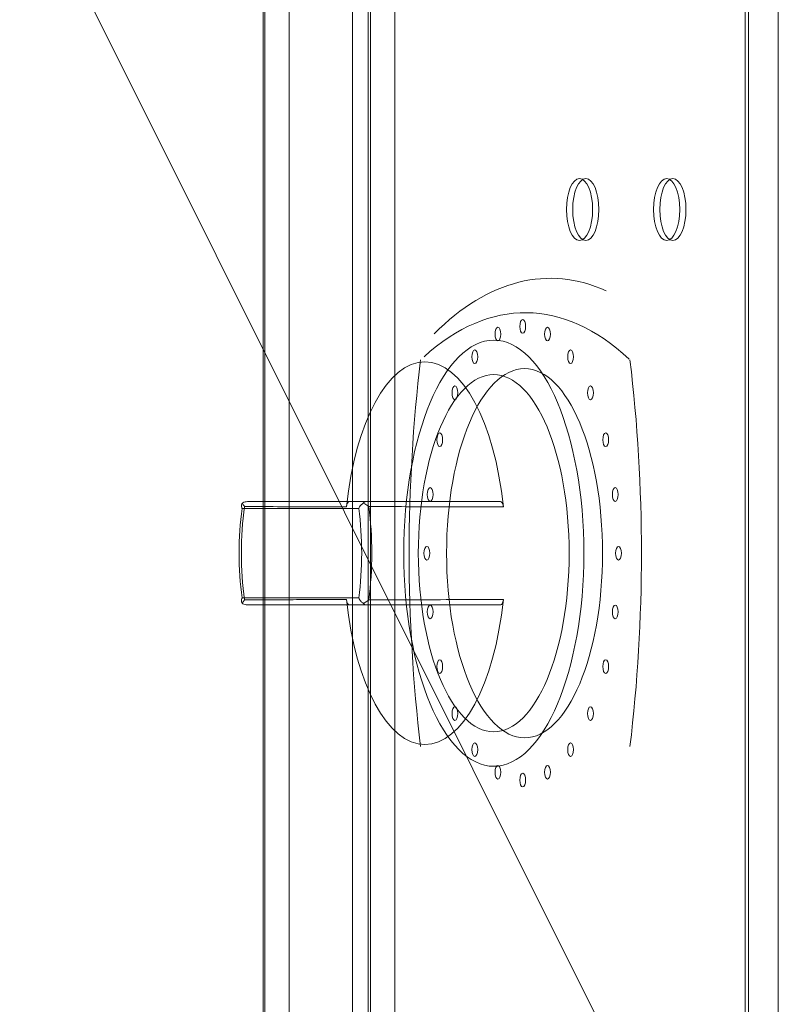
# Model space of a CAD drawing. Header units: millimetres. Extents: x -750 to 72845, y -24282 to 18874.
# Tile 132 of 154: x 70394 to 70505, y 14677 to 14820. Entities that reach past the tile are written whole.
import ezdxf

# ---------------------------------------------------------------- set-up
doc = ezdxf.new("R2010")
doc.units = ezdxf.units.MM
doc.header["$MEASUREMENT"] = 0
doc.layers.add('IRISH HOUSE_HYD AIRPORT_DRAINAGE LAYOUT 1$0$GREY SCALE', color=8, linetype='Continuous')
doc.layers.add('IRISH HOUSE_HYD AIRPORT_DRAINAGE LAYOUT 1$0$GREYSCALE', color=8, linetype='Continuous', lineweight=0)
doc.layers.add('M-MEP-ELPR-EQUIP', color=6, linetype='Continuous', lineweight=20)

# ---------------------------------------------------------------- blocks, each defined once
blk = doc.blocks.new('IRISH HOUSE_HYD AIRPORT_DRAINAGE LAYOUT 1$0$FLOOR PLAN')
at = {"layer": 'IRISH HOUSE_HYD AIRPORT_DRAINAGE LAYOUT 1$0$GREYSCALE', "color": 8, "lineweight": 0, "ltscale": 125}
blk.add_line((20176.39, 15278.36), (21172.83, 13284.48), dxfattribs=at)
at = {"layer": 'IRISH HOUSE_HYD AIRPORT_DRAINAGE LAYOUT 1$0$GREYSCALE', "color": 8, "lineweight": 0, "ltscale": 0.25}
blk.add_line((20429.32, 15018.13), (20429.32, 14216.19), dxfattribs=at)
at = {"layer": 'IRISH HOUSE_HYD AIRPORT_DRAINAGE LAYOUT 1$0$GREYSCALE', "color": 8, "lineweight": 0, "extrusion": (2.94688e-16, 1, -5.17558e-17)}
for p, q in [((20444.33, 14749.98, 784.98), (20427.04, 14749.98, 747.9)), ((20441.92, 14749.98, 734.75), (20463.97, 14749.98, 782.02))]:
    blk.add_line(p, q, dxfattribs=at)
at = {"layer": 'IRISH HOUSE_HYD AIRPORT_DRAINAGE LAYOUT 1$0$GREYSCALE', "color": 8, "lineweight": 0}
for p, q in [((20444.33, 14749.98, 784.98), (20427.04, 14749.98, 747.9)), ((20426.26, 14748.98, 748.61), (20443.29, 14748.98, 785.12)), ((20443.29, 14735.94, 785.12), (20426.26, 14735.94, 748.61)), ((20427.04, 14734.94, 747.9), (20444.33, 14734.94, 784.98))]:
    blk.add_line(p, q, dxfattribs=at)
at = {"layer": 'IRISH HOUSE_HYD AIRPORT_DRAINAGE LAYOUT 1$0$GREYSCALE', "color": 8, "lineweight": 0, "extrusion": (-0.906308, 2.88951e-16, 0.422618)}
for p, q in [((20441.92, 14749.98, 734.75), (20463.97, 14749.98, 782.02)), ((20426.26, 14748.98, 748.61), (20443.29, 14748.98, 785.12)), ((20443.29, 14735.94, 785.12), (20426.26, 14735.94, 748.61)), ((20441.92, 14734.94, 734.75), (20463.97, 14734.94, 782.02))]:
    blk.add_line(p, q, dxfattribs=at)
at = {"layer": 'IRISH HOUSE_HYD AIRPORT_DRAINAGE LAYOUT 1$0$GREYSCALE', "color": 8, "lineweight": 0, "extrusion": (-2.94688e-16, -1, 5.17558e-17)}
for p, q in [((20427.04, 14734.94, 747.9), (20444.33, 14734.94, 784.98)), ((20441.92, 14734.94, 734.75), (20463.97, 14734.94, 782.02))]:
    blk.add_line(p, q, dxfattribs=at)
at = {"layer": 'IRISH HOUSE_HYD AIRPORT_DRAINAGE LAYOUT 1$0$GREYSCALE', "color": 8, "lineweight": 0, "extrusion": (0.906308, -5.3388e-16, -0.422618)}
for centre in [(14792.58, 9343.65, 18235.2), (14792.58, 9343.65, 18236.2), (14792.58, 9373.73, 18235.2), (14792.58, 9373.73, 18236.2)]:
    blk.add_circle(centre, 4.51, dxfattribs=at)
at = {"layer": 'IRISH HOUSE_HYD AIRPORT_DRAINAGE LAYOUT 1$0$GREYSCALE', "color": 8, "lineweight": 0, "extrusion": (-0.906308, 5.3388e-16, 0.422618)}
for centre in [(-14792.58, 9343.65, -18235.2), (-14792.58, 9343.65, -18236.2), (-14792.58, 9373.73, -18235.2), (-14792.58, 9373.73, -18236.2)]:
    blk.add_circle(centre, 4.51, dxfattribs=at)
at = {"layer": 'IRISH HOUSE_HYD AIRPORT_DRAINAGE LAYOUT 1$0$GREYSCALE', "color": 8, "lineweight": 0, "extrusion": (-0.906308, 2.88951e-16, 0.422618)}
for centre, radius in [((-14774.41, 9322.56, -18231.89), 1), ((-14775.54, 9331.12, -18231.89), 1), ((-14774.41, 9339.68, -18231.89), 1), ((-14742.46, 9331.12, -18227.24), 31.08), ((-14742.46, 9331.12, -18227.24), 31.08), ((-14771.11, 9314.58, -18231.89), 1), ((-14771.11, 9347.66, -18231.89), 1), ((-14742.46, 9331.12, -18227.23), 26.04), ((-14742.46, 9331.12, -18227.23), 26.04), ((-14742.46, 9331.12, -18232.19), 26.92), ((-14765.85, 9307.73, -18231.89), 1), ((-14765.85, 9354.51, -18231.89), 1), ((-14759, 9302.48, -18231.89), 1), ((-14759, 9359.77, -18231.89), 1), ((-14751.02, 9299.17, -18231.89), 1), ((-14751.02, 9363.08, -18231.89), 1), ((-14742.46, 9298.04, -18231.89), 1), ((-14742.46, 9364.2, -18231.89), 1), ((-14733.9, 9299.17, -18231.89), 1), ((-14733.9, 9363.08, -18231.89), 1), ((-14725.92, 9302.48, -18231.89), 1), ((-14725.92, 9359.77, -18231.89), 1), ((-14719.07, 9307.73, -18231.89), 1), ((-14719.07, 9354.51, -18231.89), 1), ((-14713.81, 9314.58, -18231.89), 1), ((-14713.81, 9347.66, -18231.89), 1), ((-14710.51, 9322.56, -18231.89), 1), ((-14710.51, 9339.68, -18231.89), 1), ((-14709.38, 9331.12, -18231.89), 1)]:
    blk.add_circle(centre, radius, dxfattribs=at)
at = {"layer": 'IRISH HOUSE_HYD AIRPORT_DRAINAGE LAYOUT 1$0$GREYSCALE', "color": 8, "lineweight": 0, "extrusion": (0.906308, -2.88951e-16, -0.422618)}
blk.add_circle((14742.46, 9331.12, 18232.19), 26.92, dxfattribs=at)
for centre, radius, start, end in [((14679.23, 9331.37, 18236.2), 103.32, 337.1764, 10.7814), ((14742.46, 9393.54, 18232.19), 102.27, 253.9912, 286.0091), ((14742.46, 9269.2, 18232.19), 102.27, 73.9909, 106.0088)]:
    blk.add_arc(centre, radius, start, end, dxfattribs=at)
at = {"layer": 'IRISH HOUSE_HYD AIRPORT_DRAINAGE LAYOUT 1$0$GREYSCALE', "color": 8, "lineweight": 0, "extrusion": (-0.906308, 2.88951e-16, 0.422618)}
for centre, radius, start, end in [((-14679.23, 9331.37, -18236.2), 103.32, 169.2186, 202.8236), ((-14679.23, 9331.37, -18232.19), 98.31, 158.6254, 200.8267), ((-14679.23, 9331.37, -18232.19), 98.31, 158.6254, 200.8267), ((-14742.46, 9331.12, -18216.15), 27.92, 103.9861, 256.0139), ((-14742.46, 9331.12, -18216.15), 27.92, 103.9861, 256.0139), ((-14742.46, 9393.54, -18232.19), 102.27, 253.9909, 286.0088), ((-14742.46, 9269.2, -18232.19), 102.27, 73.9912, 106.0091), ((-14742.46, 9331.12, -18196.1), 21.17, 252.0741, 287.9259), ((-14742.46, 9331.12, -18196.1), 21.17, 252.0741, 287.9259), ((-14742.46, 9331.12, -18197.1), 22.51, 252.3967, 287.6033), ((-14742.46, 9331.12, -18197.1), 22.51, 252.3967, 287.6033), ((-14742.46, 9331.12, -18196.1), 21.17, 72.0741, 107.9259), ((-14742.46, 9331.12, -18196.1), 21.17, 72.0741, 107.9259), ((-14742.46, 9331.12, -18197.1), 22.51, 72.3967, 107.6033), ((-14742.46, 9331.12, -18197.1), 22.51, 72.3967, 107.6033), ((-14742.46, 9331.12, -18216.15), 27.92, 283.9861, 76.0139), ((-14742.46, 9331.12, -18216.15), 27.92, 283.9861, 76.0139)]:
    blk.add_arc(centre, radius, start, end, dxfattribs=at)
at = {"layer": 'IRISH HOUSE_HYD AIRPORT_DRAINAGE LAYOUT 1$0$GREYSCALE', "color": 8, "lineweight": 0}
for points, knots in [([(20426.3, 14749.78, 747.75), (20426.24, 14749.7, 747.86), (20426.21, 14749.61, 747.98), (20426.17, 14749.35, 748.28), (20426.19, 14749.17, 748.44), (20426.25, 14748.99, 748.59), (20426.26, 14748.98, 748.6), (20426.26, 14748.98, 748.6), (20426.26, 14748.98, 748.61), (20426.26, 14748.98, 748.61), (20426.26, 14748.98, 748.61), (20426.26, 14748.98, 748.61), (20426.26, 14748.98, 748.61), (20426.26, 14748.98, 748.61), (20426.26, 14748.98, 748.61), (20426.26, 14748.98, 748.61), (20426.26, 14748.98, 748.61), (20426.26, 14748.98, 748.61), (20426.26, 14748.98, 748.61), (20426.26, 14748.98, 748.61)], [-4.568979, -4.568979, -4.568979, -4.568979, -3.692516, -3.692516, -2.450743, -2.450743, -2.363662, -2.363662, -2.337548, -2.337548, -2.323475, -2.323475, -2.309, -2.309, -2.304181, -2.304181, -2.301314, -2.301314, -2.300178, -2.300178, -2.300178, -2.300178]), ([(20426.3, 14749.78, 747.75), (20426.24, 14749.7, 747.86), (20426.21, 14749.61, 747.98), (20426.17, 14749.35, 748.28), (20426.19, 14749.17, 748.44), (20426.25, 14748.99, 748.59), (20426.26, 14748.98, 748.6), (20426.26, 14748.98, 748.6), (20426.26, 14748.98, 748.61), (20426.26, 14748.98, 748.61), (20426.26, 14748.98, 748.61), (20426.26, 14748.98, 748.61), (20426.26, 14748.98, 748.61), (20426.26, 14748.98, 748.61), (20426.26, 14748.98, 748.61), (20426.26, 14748.98, 748.61), (20426.26, 14748.98, 748.61), (20426.26, 14748.98, 748.61), (20426.26, 14748.98, 748.61), (20426.26, 14748.98, 748.61)], [-4.568979, -4.568979, -4.568979, -4.568979, -3.692516, -3.692516, -2.450743, -2.450743, -2.363662, -2.363662, -2.337548, -2.337548, -2.323475, -2.323475, -2.309, -2.309, -2.304181, -2.304181, -2.301314, -2.301314, -2.300178, -2.300178, -2.300178, -2.300178]), ([(20426.3, 14749.78, 747.75), (20426.31, 14749.79, 747.75), (20426.33, 14749.79, 747.75), (20426.36, 14749.81, 747.76), (20426.37, 14749.82, 747.76), (20426.48, 14749.87, 747.78), (20426.59, 14749.91, 747.8), (20426.81, 14749.96, 747.85), (20426.92, 14749.98, 747.87), (20427.04, 14749.98, 747.9), (20427.04, 14749.98, 747.9), (20427.04, 14749.98, 747.9)], [0.6841371, 0.6841371, 0.6841371, 0.6841371, 0.7321349, 0.7321349, 0.7784099, 0.7784099, 1.1160869, 1.1160869, 1.4632126, 1.4632126, 1.4649667, 1.4649667, 1.4649667, 1.4649667]), ([(20426.3, 14749.78, 747.75), (20426.31, 14749.79, 747.75), (20426.33, 14749.79, 747.75), (20426.36, 14749.81, 747.76), (20426.37, 14749.82, 747.76), (20426.48, 14749.87, 747.78), (20426.59, 14749.91, 747.8), (20426.81, 14749.96, 747.85), (20426.92, 14749.98, 747.87), (20427.04, 14749.98, 747.9), (20427.04, 14749.98, 747.9), (20427.04, 14749.98, 747.9)], [0.6841371, 0.6841371, 0.6841371, 0.6841371, 0.7321349, 0.7321349, 0.7784099, 0.7784099, 1.1160869, 1.1160869, 1.4632126, 1.4632126, 1.4649667, 1.4649667, 1.4649667, 1.4649667]), ([(20426.61, 14749.27, 746.99), (20426.61, 14749.27, 746.99), (20426.61, 14749.27, 746.99), (20426.61, 14749.27, 747), (20426.61, 14749.27, 747), (20426.61, 14749.27, 747), (20426.61, 14749.27, 747), (20426.61, 14749.27, 747), (20426.61, 14749.27, 747), (20426.61, 14749.27, 747), (20426.61, 14749.28, 747), (20426.61, 14749.28, 747), (20426.6, 14749.29, 747.01), (20426.6, 14749.3, 747.02), (20426.59, 14749.31, 747.03), (20426.58, 14749.33, 747.05), (20426.57, 14749.34, 747.07), (20426.53, 14749.39, 747.12), (20426.51, 14749.42, 747.16), (20426.46, 14749.5, 747.27), (20426.42, 14749.56, 747.35), (20426.35, 14749.67, 747.53), (20426.32, 14749.73, 747.64), (20426.3, 14749.78, 747.75)], [0, 0, 0, 0, 0.0007562, 0.0007562, 0.0015191, 0.0015191, 0.003065, 0.003065, 0.0062678, 0.0062678, 0.0131942, 0.0131942, 0.027317, 0.027317, 0.0517791, 0.0517791, 0.0965418, 0.0965418, 0.1826488, 0.1826488, 0.3519012, 0.3519012, 0.5581583, 0.5581583, 0.5581583, 0.5581583]), ([(20426.61, 14749.27, 746.99), (20426.61, 14749.27, 746.99), (20426.61, 14749.27, 746.99), (20426.61, 14749.27, 747), (20426.61, 14749.27, 747), (20426.61, 14749.27, 747), (20426.61, 14749.27, 747), (20426.61, 14749.27, 747), (20426.61, 14749.27, 747), (20426.61, 14749.27, 747), (20426.61, 14749.28, 747), (20426.61, 14749.28, 747), (20426.6, 14749.29, 747.01), (20426.6, 14749.3, 747.02), (20426.59, 14749.31, 747.03), (20426.58, 14749.33, 747.05), (20426.57, 14749.34, 747.07), (20426.53, 14749.39, 747.12), (20426.51, 14749.42, 747.16), (20426.46, 14749.5, 747.27), (20426.42, 14749.56, 747.35), (20426.35, 14749.67, 747.53), (20426.32, 14749.73, 747.64), (20426.3, 14749.78, 747.75)], [0, 0, 0, 0, 0.0007562, 0.0007562, 0.0015191, 0.0015191, 0.003065, 0.003065, 0.0062678, 0.0062678, 0.0131942, 0.0131942, 0.027317, 0.027317, 0.0517791, 0.0517791, 0.0965418, 0.0965418, 0.1826488, 0.1826488, 0.3519012, 0.3519012, 0.5581583, 0.5581583, 0.5581583, 0.5581583]), ([(20427.04, 14749.98, 747.9), (20428.29, 14749.98, 746.78), (20429.55, 14749.98, 745.67), (20432.47, 14749.98, 743.08), (20434.13, 14749.98, 741.62), (20436.83, 14749.98, 739.23), (20437.87, 14749.98, 738.32), (20439.43, 14749.98, 736.95), (20439.95, 14749.98, 736.49), (20440.95, 14749.98, 735.61), (20441.44, 14749.98, 735.18), (20441.92, 14749.98, 734.75)], [0.767144, 0.767144, 0.767144, 0.767144, 5.800119, 5.800119, 12.428827, 12.428827, 16.57177, 16.57177, 18.643241, 18.643241, 20.57812, 20.57812, 20.57812, 20.57812]), ([(20427.04, 14749.98, 747.9), (20428.29, 14749.98, 746.78), (20429.55, 14749.98, 745.67), (20432.47, 14749.98, 743.08), (20434.13, 14749.98, 741.62), (20436.83, 14749.98, 739.23), (20437.87, 14749.98, 738.32), (20439.43, 14749.98, 736.95), (20439.95, 14749.98, 736.49), (20440.95, 14749.98, 735.61), (20441.44, 14749.98, 735.18), (20441.92, 14749.98, 734.75)], [0.767144, 0.767144, 0.767144, 0.767144, 5.800119, 5.800119, 12.428827, 12.428827, 16.57177, 16.57177, 18.643241, 18.643241, 20.57812, 20.57812, 20.57812, 20.57812]), ([(20441.92, 14749.98, 734.75), (20441.88, 14749.98, 734.66), (20441.84, 14749.96, 734.57), (20441.76, 14749.91, 734.4), (20441.72, 14749.87, 734.31), (20441.63, 14749.75, 734.13), (20441.59, 14749.66, 734.05), (20441.53, 14749.45, 733.91), (20441.5, 14749.33, 733.86), (20441.49, 14749.21, 733.83)], [0, 0, 0, 0, 0.299964, 0.299964, 0.59828, 0.59828, 0.9918, 0.9918, 1.371361, 1.371361, 1.371361, 1.371361]), ([(20441.92, 14749.98, 734.75), (20441.88, 14749.98, 734.66), (20441.84, 14749.96, 734.57), (20441.76, 14749.91, 734.4), (20441.72, 14749.87, 734.31), (20441.63, 14749.75, 734.13), (20441.59, 14749.66, 734.05), (20441.53, 14749.45, 733.91), (20441.5, 14749.33, 733.86), (20441.49, 14749.21, 733.83)], [0, 0, 0, 0, 0.299964, 0.299964, 0.59828, 0.59828, 0.9918, 0.9918, 1.371361, 1.371361, 1.371361, 1.371361]), ([(20443.29, 14748.98, 785.12), (20443.29, 14748.98, 785.12), (20443.29, 14748.98, 785.12), (20443.29, 14748.98, 785.12), (20443.29, 14748.98, 785.12), (20443.29, 14748.98, 785.12), (20443.29, 14748.98, 785.12), (20443.29, 14748.98, 785.12), (20443.29, 14748.98, 785.12), (20443.29, 14748.98, 785.12), (20443.29, 14748.98, 785.12), (20443.29, 14748.99, 785.12), (20443.3, 14749.01, 785.15), (20443.36, 14749.15, 785.26), (20443.42, 14749.25, 785.33), (20443.6, 14749.48, 785.49), (20443.72, 14749.61, 785.56), (20443.9, 14749.73, 785.62), (20443.94, 14749.76, 785.63), (20443.97, 14749.78, 785.64)], [-2.013428, -2.013428, -2.013428, -2.013428, -2.012552, -2.012552, -2.009969, -2.009969, -2.005723, -2.005723, -1.993988, -1.993988, -1.958227, -1.958227, -1.803737, -1.803737, -1.39494, -1.39494, -0.837587, -0.837587, -0.714094, -0.714094, -0.714094, -0.714094]), ([(20443.29, 14748.98, 785.12), (20443.29, 14748.98, 785.12), (20443.29, 14748.98, 785.12), (20443.29, 14748.98, 785.12), (20443.29, 14748.98, 785.12), (20443.29, 14748.98, 785.12), (20443.29, 14748.98, 785.12), (20443.29, 14748.98, 785.12), (20443.29, 14748.98, 785.12), (20443.29, 14748.98, 785.12), (20443.29, 14748.98, 785.12), (20443.29, 14748.99, 785.12), (20443.3, 14749.01, 785.15), (20443.36, 14749.15, 785.26), (20443.42, 14749.25, 785.33), (20443.6, 14749.48, 785.49), (20443.72, 14749.61, 785.56), (20443.9, 14749.73, 785.62), (20443.94, 14749.76, 785.63), (20443.97, 14749.78, 785.64)], [-2.013428, -2.013428, -2.013428, -2.013428, -2.012552, -2.012552, -2.009969, -2.009969, -2.005723, -2.005723, -1.993988, -1.993988, -1.958227, -1.958227, -1.803737, -1.803737, -1.39494, -1.39494, -0.837587, -0.837587, -0.714094, -0.714094, -0.714094, -0.714094]), ([(20444.33, 14749.98, 784.98), (20444.33, 14749.98, 784.98), (20444.33, 14749.98, 784.98), (20444.27, 14749.98, 785.08), (20444.21, 14749.96, 785.19), (20444.11, 14749.91, 785.39), (20444.05, 14749.87, 785.48), (20443.99, 14749.81, 785.6), (20443.98, 14749.79, 785.62), (20443.97, 14749.78, 785.64)], [-0.0017633, -0.0017633, -0.0017633, -0.0017633, 0, 0, 0.3544407, 0.3544407, 0.6989598, 0.6989598, 0.783168, 0.783168, 0.783168, 0.783168]), ([(20444.33, 14749.98, 784.98), (20444.33, 14749.98, 784.98), (20444.33, 14749.98, 784.98), (20444.27, 14749.98, 785.08), (20444.21, 14749.96, 785.19), (20444.11, 14749.91, 785.39), (20444.05, 14749.87, 785.48), (20443.99, 14749.81, 785.6), (20443.98, 14749.79, 785.62), (20443.97, 14749.78, 785.64)], [-0.0017633, -0.0017633, -0.0017633, -0.0017633, 0, 0, 0.3544407, 0.3544407, 0.6989598, 0.6989598, 0.783168, 0.783168, 0.783168, 0.783168]), ([(20443.97, 14749.78, 785.64), (20444.04, 14749.74, 785.67), (20444.11, 14749.7, 785.71), (20444.27, 14749.61, 785.78), (20444.37, 14749.54, 785.81), (20444.52, 14749.45, 785.84), (20444.57, 14749.41, 785.85), (20444.64, 14749.36, 785.87), (20444.67, 14749.34, 785.87), (20444.7, 14749.31, 785.88), (20444.71, 14749.3, 785.88), (20444.73, 14749.29, 785.88), (20444.73, 14749.29, 785.88), (20444.74, 14749.28, 785.88), (20444.74, 14749.28, 785.88), (20444.74, 14749.27, 785.88), (20444.74, 14749.27, 785.88), (20444.74, 14749.27, 785.88)], [0.8289705, 0.8289705, 0.8289705, 0.8289705, 1.0570419, 1.0570419, 1.3691091, 1.3691091, 1.5284326, 1.5284326, 1.6112916, 1.6112916, 1.6500585, 1.6500585, 1.6707993, 1.6707993, 1.6821461, 1.6821461, 1.694108, 1.694108, 1.694108, 1.694108]), ([(20443.97, 14749.78, 785.64), (20444.04, 14749.74, 785.67), (20444.11, 14749.7, 785.71), (20444.27, 14749.61, 785.78), (20444.37, 14749.54, 785.81), (20444.52, 14749.45, 785.84), (20444.57, 14749.41, 785.85), (20444.64, 14749.36, 785.87), (20444.67, 14749.34, 785.87), (20444.7, 14749.31, 785.88), (20444.71, 14749.3, 785.88), (20444.73, 14749.29, 785.88), (20444.73, 14749.29, 785.88), (20444.74, 14749.28, 785.88), (20444.74, 14749.28, 785.88), (20444.74, 14749.27, 785.88), (20444.74, 14749.27, 785.88), (20444.74, 14749.27, 785.88)], [0.8289705, 0.8289705, 0.8289705, 0.8289705, 1.0570419, 1.0570419, 1.3691091, 1.3691091, 1.5284326, 1.5284326, 1.6112916, 1.6112916, 1.6500585, 1.6500585, 1.6707993, 1.6707993, 1.6821461, 1.6821461, 1.694108, 1.694108, 1.694108, 1.694108]), ([(20463.97, 14749.98, 782.02), (20462.64, 14749.98, 782.23), (20461.32, 14749.98, 782.43), (20459.31, 14749.98, 782.73), (20458.63, 14749.98, 782.84), (20456.85, 14749.98, 783.11), (20455.75, 14749.98, 783.27), (20452.91, 14749.98, 783.7), (20451.15, 14749.98, 783.96), (20447.71, 14749.98, 784.48), (20446.02, 14749.98, 784.73), (20444.33, 14749.98, 784.98)], [12.565421, 12.565421, 12.565421, 12.565421, 16.570697, 16.570697, 18.642034, 18.642034, 21.956173, 21.956173, 27.258796, 27.258796, 32.376399, 32.376399, 32.376399, 32.376399]), ([(20463.97, 14749.98, 782.02), (20462.64, 14749.98, 782.23), (20461.32, 14749.98, 782.43), (20459.31, 14749.98, 782.73), (20458.63, 14749.98, 782.84), (20456.85, 14749.98, 783.11), (20455.75, 14749.98, 783.27), (20452.91, 14749.98, 783.7), (20451.15, 14749.98, 783.96), (20447.71, 14749.98, 784.48), (20446.02, 14749.98, 784.73), (20444.33, 14749.98, 784.98)], [12.565421, 12.565421, 12.565421, 12.565421, 16.570697, 16.570697, 18.642034, 18.642034, 21.956173, 21.956173, 27.258796, 27.258796, 32.376399, 32.376399, 32.376399, 32.376399]), ([(20464.39, 14749.21, 782.95), (20464.39, 14749.3, 782.93), (20464.37, 14749.38, 782.9), (20464.33, 14749.53, 782.82), (20464.31, 14749.61, 782.77), (20464.24, 14749.77, 782.62), (20464.19, 14749.84, 782.51), (20464.08, 14749.95, 782.28), (20464.02, 14749.98, 782.15), (20463.97, 14749.98, 782.02)], [0, 0, 0, 0, 0.267044, 0.267044, 0.536426, 0.536426, 0.950116, 0.950116, 1.373248, 1.373248, 1.373248, 1.373248]), ([(20464.39, 14749.21, 782.95), (20464.39, 14749.3, 782.93), (20464.37, 14749.38, 782.9), (20464.33, 14749.53, 782.82), (20464.31, 14749.61, 782.77), (20464.24, 14749.77, 782.62), (20464.19, 14749.84, 782.51), (20464.08, 14749.95, 782.28), (20464.02, 14749.98, 782.15), (20463.97, 14749.98, 782.02)], [0, 0, 0, 0, 0.267044, 0.267044, 0.536426, 0.536426, 0.950116, 0.950116, 1.373248, 1.373248, 1.373248, 1.373248]), ([(20441.49, 14749.21, 733.83), (20440.94, 14749.21, 734.32), (20440.38, 14749.21, 734.81), (20439.3, 14749.22, 735.76), (20438.78, 14749.22, 736.22), (20437.23, 14749.22, 737.59), (20436.19, 14749.23, 738.51), (20433.49, 14749.24, 740.89), (20431.83, 14749.24, 742.36), (20428.98, 14749.26, 744.88), (20427.8, 14749.26, 745.94), (20426.61, 14749.27, 746.99)], [-20.862973, -20.862973, -20.862973, -20.862973, -18.643241, -18.643241, -16.57177, -16.57177, -12.428827, -12.428827, -5.800119, -5.800119, -1.046163, -1.046163, -1.046163, -1.046163]), ([(20441.49, 14749.21, 733.83), (20440.94, 14749.21, 734.32), (20440.38, 14749.21, 734.81), (20439.3, 14749.22, 735.76), (20438.78, 14749.22, 736.22), (20437.23, 14749.22, 737.59), (20436.19, 14749.23, 738.51), (20433.49, 14749.24, 740.89), (20431.83, 14749.24, 742.36), (20428.98, 14749.26, 744.88), (20427.8, 14749.26, 745.94), (20426.61, 14749.27, 746.99)], [-20.862973, -20.862973, -20.862973, -20.862973, -18.643241, -18.643241, -16.57177, -16.57177, -12.428827, -12.428827, -5.800119, -5.800119, -1.046163, -1.046163, -1.046163, -1.046163]), ([(20444.74, 14749.27, 785.88), (20446.34, 14749.26, 785.65), (20447.94, 14749.26, 785.41), (20451.3, 14749.24, 784.92), (20453.05, 14749.24, 784.66), (20455.9, 14749.23, 784.23), (20456.99, 14749.23, 784.06), (20458.77, 14749.22, 783.8), (20459.46, 14749.22, 783.69), (20461.51, 14749.22, 783.38), (20462.88, 14749.21, 783.18), (20464.3, 14749.21, 782.96), (20464.35, 14749.21, 782.95), (20464.39, 14749.21, 782.95)], [-32.09738, -32.09738, -32.09738, -32.09738, -27.258796, -27.258796, -21.956173, -21.956173, -18.642034, -18.642034, -16.570697, -16.570697, -12.428022, -12.428022, -12.280567, -12.280567, -12.280567, -12.280567]), ([(20444.74, 14749.27, 785.88), (20446.34, 14749.26, 785.65), (20447.94, 14749.26, 785.41), (20451.3, 14749.24, 784.92), (20453.05, 14749.24, 784.66), (20455.9, 14749.23, 784.23), (20456.99, 14749.23, 784.06), (20458.77, 14749.22, 783.8), (20459.46, 14749.22, 783.69), (20461.51, 14749.22, 783.38), (20462.88, 14749.21, 783.18), (20464.3, 14749.21, 782.96), (20464.35, 14749.21, 782.95), (20464.39, 14749.21, 782.95)], [-32.09738, -32.09738, -32.09738, -32.09738, -27.258796, -27.258796, -21.956173, -21.956173, -18.642034, -18.642034, -16.570697, -16.570697, -12.428022, -12.428022, -12.280567, -12.280567, -12.280567, -12.280567]), ([(20426.26, 14735.94, 748.61), (20426.26, 14735.94, 748.61), (20426.26, 14735.94, 748.61), (20426.26, 14735.94, 748.61), (20426.26, 14735.94, 748.61), (20426.26, 14735.94, 748.61), (20426.26, 14735.94, 748.61), (20426.26, 14735.94, 748.61), (20426.26, 14735.94, 748.61), (20426.26, 14735.94, 748.61), (20426.26, 14735.94, 748.61), (20426.26, 14735.93, 748.6), (20426.25, 14735.9, 748.57), (20426.2, 14735.77, 748.45), (20426.18, 14735.66, 748.36), (20426.18, 14735.44, 748.13), (20426.2, 14735.31, 747.99), (20426.27, 14735.19, 747.81), (20426.29, 14735.16, 747.78), (20426.3, 14735.14, 747.75)], [-2.013835, -2.013835, -2.013835, -2.013835, -2.012593, -2.012593, -2.009935, -2.009935, -2.006101, -2.006101, -1.99429, -1.99429, -1.958405, -1.958405, -1.803523, -1.803523, -1.394904, -1.394904, -0.837569, -0.837569, -0.714146, -0.714146, -0.714146, -0.714146]), ([(20426.26, 14735.94, 748.61), (20426.26, 14735.94, 748.61), (20426.26, 14735.94, 748.61), (20426.26, 14735.94, 748.61), (20426.26, 14735.94, 748.61), (20426.26, 14735.94, 748.61), (20426.26, 14735.94, 748.61), (20426.26, 14735.94, 748.61), (20426.26, 14735.94, 748.61), (20426.26, 14735.94, 748.61), (20426.26, 14735.94, 748.61), (20426.26, 14735.93, 748.6), (20426.25, 14735.9, 748.57), (20426.2, 14735.77, 748.45), (20426.18, 14735.66, 748.36), (20426.18, 14735.44, 748.13), (20426.2, 14735.31, 747.99), (20426.27, 14735.19, 747.81), (20426.29, 14735.16, 747.78), (20426.3, 14735.14, 747.75)], [-2.013835, -2.013835, -2.013835, -2.013835, -2.012593, -2.012593, -2.009935, -2.009935, -2.006101, -2.006101, -1.99429, -1.99429, -1.958405, -1.958405, -1.803523, -1.803523, -1.394904, -1.394904, -0.837569, -0.837569, -0.714146, -0.714146, -0.714146, -0.714146]), ([(20426.3, 14735.14, 747.75), (20426.32, 14735.18, 747.67), (20426.34, 14735.21, 747.6), (20426.39, 14735.31, 747.42), (20426.43, 14735.38, 747.33), (20426.49, 14735.47, 747.19), (20426.52, 14735.51, 747.15), (20426.56, 14735.56, 747.08), (20426.57, 14735.58, 747.06), (20426.59, 14735.61, 747.03), (20426.59, 14735.62, 747.02), (20426.6, 14735.63, 747.01), (20426.6, 14735.63, 747.01), (20426.61, 14735.64, 747), (20426.61, 14735.64, 747), (20426.61, 14735.65, 747), (20426.61, 14735.65, 747), (20426.61, 14735.65, 746.99)], [0.8289705, 0.8289705, 0.8289705, 0.8289705, 1.0570419, 1.0570419, 1.3691091, 1.3691091, 1.5284326, 1.5284326, 1.6112916, 1.6112916, 1.6500585, 1.6500585, 1.6707993, 1.6707993, 1.6821461, 1.6821461, 1.694108, 1.694108, 1.694108, 1.694108]), ([(20426.3, 14735.14, 747.75), (20426.32, 14735.18, 747.67), (20426.34, 14735.21, 747.6), (20426.39, 14735.31, 747.42), (20426.43, 14735.38, 747.33), (20426.49, 14735.47, 747.19), (20426.52, 14735.51, 747.15), (20426.56, 14735.56, 747.08), (20426.57, 14735.58, 747.06), (20426.59, 14735.61, 747.03), (20426.59, 14735.62, 747.02), (20426.6, 14735.63, 747.01), (20426.6, 14735.63, 747.01), (20426.61, 14735.64, 747), (20426.61, 14735.64, 747), (20426.61, 14735.65, 747), (20426.61, 14735.65, 747), (20426.61, 14735.65, 746.99)], [0.8289705, 0.8289705, 0.8289705, 0.8289705, 1.0570419, 1.0570419, 1.3691091, 1.3691091, 1.5284326, 1.5284326, 1.6112916, 1.6112916, 1.6500585, 1.6500585, 1.6707993, 1.6707993, 1.6821461, 1.6821461, 1.694108, 1.694108, 1.694108, 1.694108]), ([(20426.61, 14735.65, 746.99), (20427.82, 14735.66, 745.92), (20429.03, 14735.66, 744.85), (20431.56, 14735.68, 742.6), (20432.89, 14735.68, 741.42), (20435.05, 14735.69, 739.52), (20435.88, 14735.69, 738.78), (20437.23, 14735.7, 737.59), (20437.74, 14735.7, 737.13), (20439.3, 14735.7, 735.76), (20440.34, 14735.71, 734.84), (20441.42, 14735.71, 733.9), (20441.45, 14735.71, 733.86), (20441.49, 14735.71, 733.83)], [-32.09738, -32.09738, -32.09738, -32.09738, -27.260564, -27.260564, -21.957597, -21.957597, -18.643243, -18.643243, -16.571772, -16.571772, -12.428829, -12.428829, -12.280567, -12.280567, -12.280567, -12.280567]), ([(20426.61, 14735.65, 746.99), (20427.82, 14735.66, 745.92), (20429.03, 14735.66, 744.85), (20431.56, 14735.68, 742.6), (20432.89, 14735.68, 741.42), (20435.05, 14735.69, 739.52), (20435.88, 14735.69, 738.78), (20437.23, 14735.7, 737.59), (20437.74, 14735.7, 737.13), (20439.3, 14735.7, 735.76), (20440.34, 14735.71, 734.84), (20441.42, 14735.71, 733.9), (20441.45, 14735.71, 733.86), (20441.49, 14735.71, 733.83)], [-32.09738, -32.09738, -32.09738, -32.09738, -27.260564, -27.260564, -21.957597, -21.957597, -18.643243, -18.643243, -16.571772, -16.571772, -12.428829, -12.428829, -12.280567, -12.280567, -12.280567, -12.280567]), ([(20441.49, 14735.71, 733.83), (20441.5, 14735.62, 733.85), (20441.52, 14735.54, 733.88), (20441.55, 14735.39, 733.96), (20441.58, 14735.31, 734.01), (20441.64, 14735.15, 734.16), (20441.69, 14735.08, 734.26), (20441.8, 14734.97, 734.5), (20441.86, 14734.94, 734.62), (20441.92, 14734.94, 734.75)], [0, 0, 0, 0, 0.267044, 0.267044, 0.536426, 0.536426, 0.950116, 0.950116, 1.373248, 1.373248, 1.373248, 1.373248]), ([(20441.49, 14735.71, 733.83), (20441.5, 14735.62, 733.85), (20441.52, 14735.54, 733.88), (20441.55, 14735.39, 733.96), (20441.58, 14735.31, 734.01), (20441.64, 14735.15, 734.16), (20441.69, 14735.08, 734.26), (20441.8, 14734.97, 734.5), (20441.86, 14734.94, 734.62), (20441.92, 14734.94, 734.75)], [0, 0, 0, 0, 0.267044, 0.267044, 0.536426, 0.536426, 0.950116, 0.950116, 1.373248, 1.373248, 1.373248, 1.373248]), ([(20443.97, 14735.14, 785.64), (20443.84, 14735.22, 785.61), (20443.72, 14735.31, 785.56), (20443.47, 14735.58, 785.39), (20443.36, 14735.76, 785.27), (20443.29, 14735.93, 785.13), (20443.29, 14735.94, 785.12), (20443.29, 14735.94, 785.12), (20443.29, 14735.94, 785.12), (20443.29, 14735.94, 785.12), (20443.29, 14735.94, 785.12), (20443.29, 14735.94, 785.12), (20443.29, 14735.94, 785.12), (20443.29, 14735.94, 785.12), (20443.29, 14735.94, 785.12), (20443.29, 14735.94, 785.12), (20443.29, 14735.94, 785.12), (20443.29, 14735.94, 785.12), (20443.29, 14735.94, 785.12), (20443.29, 14735.94, 785.12)], [-8.44556, -8.44556, -8.44556, -8.44556, -6.098348, -6.098348, -2.65729, -2.65729, -2.449125, -2.449125, -2.390397, -2.390397, -2.362772, -2.362772, -2.346928, -2.346928, -2.336306, -2.336306, -2.331244, -2.331244, -2.327246, -2.327246, -2.327246, -2.327246]), ([(20443.97, 14735.14, 785.64), (20443.84, 14735.22, 785.61), (20443.72, 14735.31, 785.56), (20443.47, 14735.58, 785.39), (20443.36, 14735.76, 785.27), (20443.29, 14735.93, 785.13), (20443.29, 14735.94, 785.12), (20443.29, 14735.94, 785.12), (20443.29, 14735.94, 785.12), (20443.29, 14735.94, 785.12), (20443.29, 14735.94, 785.12), (20443.29, 14735.94, 785.12), (20443.29, 14735.94, 785.12), (20443.29, 14735.94, 785.12), (20443.29, 14735.94, 785.12), (20443.29, 14735.94, 785.12), (20443.29, 14735.94, 785.12), (20443.29, 14735.94, 785.12), (20443.29, 14735.94, 785.12), (20443.29, 14735.94, 785.12)], [-8.44556, -8.44556, -8.44556, -8.44556, -6.098348, -6.098348, -2.65729, -2.65729, -2.449125, -2.449125, -2.390397, -2.390397, -2.362772, -2.362772, -2.346928, -2.346928, -2.336306, -2.336306, -2.331244, -2.331244, -2.327246, -2.327246, -2.327246, -2.327246]), ([(20444.74, 14735.65, 785.88), (20444.74, 14735.65, 785.88), (20444.74, 14735.65, 785.88), (20444.74, 14735.65, 785.88), (20444.74, 14735.65, 785.88), (20444.74, 14735.65, 785.88), (20444.74, 14735.65, 785.88), (20444.74, 14735.65, 785.88), (20444.74, 14735.65, 785.88), (20444.74, 14735.64, 785.88), (20444.74, 14735.64, 785.88), (20444.74, 14735.64, 785.88), (20444.73, 14735.63, 785.88), (20444.72, 14735.62, 785.88), (20444.71, 14735.61, 785.88), (20444.68, 14735.59, 785.87), (20444.66, 14735.58, 785.87), (20444.6, 14735.53, 785.86), (20444.56, 14735.5, 785.85), (20444.43, 14735.42, 785.83), (20444.35, 14735.36, 785.8), (20444.17, 14735.25, 785.74), (20444.07, 14735.19, 785.69), (20443.97, 14735.14, 785.64)], [0, 0, 0, 0, 0.0007562, 0.0007562, 0.0015191, 0.0015191, 0.003065, 0.003065, 0.0062678, 0.0062678, 0.0131943, 0.0131943, 0.027317, 0.027317, 0.0517792, 0.0517792, 0.096542, 0.096542, 0.1826491, 0.1826491, 0.3519018, 0.3519018, 0.5581592, 0.5581592, 0.5581592, 0.5581592]), ([(20444.74, 14735.65, 785.88), (20444.74, 14735.65, 785.88), (20444.74, 14735.65, 785.88), (20444.74, 14735.65, 785.88), (20444.74, 14735.65, 785.88), (20444.74, 14735.65, 785.88), (20444.74, 14735.65, 785.88), (20444.74, 14735.65, 785.88), (20444.74, 14735.65, 785.88), (20444.74, 14735.64, 785.88), (20444.74, 14735.64, 785.88), (20444.74, 14735.64, 785.88), (20444.73, 14735.63, 785.88), (20444.72, 14735.62, 785.88), (20444.71, 14735.61, 785.88), (20444.68, 14735.59, 785.87), (20444.66, 14735.58, 785.87), (20444.6, 14735.53, 785.86), (20444.56, 14735.5, 785.85), (20444.43, 14735.42, 785.83), (20444.35, 14735.36, 785.8), (20444.17, 14735.25, 785.74), (20444.07, 14735.19, 785.69), (20443.97, 14735.14, 785.64)], [0, 0, 0, 0, 0.0007562, 0.0007562, 0.0015191, 0.0015191, 0.003065, 0.003065, 0.0062678, 0.0062678, 0.0131943, 0.0131943, 0.027317, 0.027317, 0.0517792, 0.0517792, 0.096542, 0.096542, 0.1826491, 0.1826491, 0.3519018, 0.3519018, 0.5581592, 0.5581592, 0.5581592, 0.5581592]), ([(20464.39, 14735.71, 782.95), (20463.66, 14735.71, 783.06), (20462.93, 14735.71, 783.17), (20461.51, 14735.7, 783.38), (20460.83, 14735.7, 783.49), (20458.77, 14735.7, 783.8), (20457.4, 14735.69, 784), (20453.84, 14735.68, 784.54), (20451.65, 14735.68, 784.86), (20447.89, 14735.66, 785.42), (20446.32, 14735.66, 785.65), (20444.74, 14735.65, 785.88)], [-20.862973, -20.862973, -20.862973, -20.862973, -18.643241, -18.643241, -16.57177, -16.57177, -12.428827, -12.428827, -5.800119, -5.800119, -1.046163, -1.046163, -1.046163, -1.046163]), ([(20464.39, 14735.71, 782.95), (20463.66, 14735.71, 783.06), (20462.93, 14735.71, 783.17), (20461.51, 14735.7, 783.38), (20460.83, 14735.7, 783.49), (20458.77, 14735.7, 783.8), (20457.4, 14735.69, 784), (20453.84, 14735.68, 784.54), (20451.65, 14735.68, 784.86), (20447.89, 14735.66, 785.42), (20446.32, 14735.66, 785.65), (20444.74, 14735.65, 785.88)], [-20.862973, -20.862973, -20.862973, -20.862973, -18.643241, -18.643241, -16.57177, -16.57177, -12.428827, -12.428827, -5.800119, -5.800119, -1.046163, -1.046163, -1.046163, -1.046163]), ([(20463.97, 14734.94, 782.02), (20464.01, 14734.94, 782.12), (20464.05, 14734.96, 782.21), (20464.13, 14735.01, 782.38), (20464.17, 14735.05, 782.46), (20464.25, 14735.17, 782.64), (20464.29, 14735.26, 782.73), (20464.36, 14735.47, 782.87), (20464.38, 14735.59, 782.92), (20464.39, 14735.71, 782.95)], [0, 0, 0, 0, 0.299964, 0.299964, 0.59828, 0.59828, 0.9918, 0.9918, 1.371361, 1.371361, 1.371361, 1.371361]), ([(20463.97, 14734.94, 782.02), (20464.01, 14734.94, 782.12), (20464.05, 14734.96, 782.21), (20464.13, 14735.01, 782.38), (20464.17, 14735.05, 782.46), (20464.25, 14735.17, 782.64), (20464.29, 14735.26, 782.73), (20464.36, 14735.47, 782.87), (20464.38, 14735.59, 782.92), (20464.39, 14735.71, 782.95)], [0, 0, 0, 0, 0.299964, 0.299964, 0.59828, 0.59828, 0.9918, 0.9918, 1.371361, 1.371361, 1.371361, 1.371361]), ([(20427.04, 14734.94, 747.9), (20427.04, 14734.94, 747.9), (20427.04, 14734.94, 747.9), (20426.92, 14734.94, 747.87), (20426.8, 14734.96, 747.85), (20426.58, 14735.01, 747.8), (20426.47, 14735.05, 747.78), (20426.35, 14735.11, 747.76), (20426.32, 14735.13, 747.75), (20426.3, 14735.14, 747.75)], [-0.0017633, -0.0017633, -0.0017633, -0.0017633, 0, 0, 0.3544407, 0.3544407, 0.6989598, 0.6989598, 0.783168, 0.783168, 0.783168, 0.783168]), ([(20427.04, 14734.94, 747.9), (20427.04, 14734.94, 747.9), (20427.04, 14734.94, 747.9), (20426.92, 14734.94, 747.87), (20426.8, 14734.96, 747.85), (20426.58, 14735.01, 747.8), (20426.47, 14735.05, 747.78), (20426.35, 14735.11, 747.76), (20426.32, 14735.13, 747.75), (20426.3, 14735.14, 747.75)], [-0.0017633, -0.0017633, -0.0017633, -0.0017633, 0, 0, 0.3544407, 0.3544407, 0.6989598, 0.6989598, 0.783168, 0.783168, 0.783168, 0.783168]), ([(20441.92, 14734.94, 734.75), (20440.92, 14734.94, 735.64), (20439.91, 14734.94, 736.52), (20438.39, 14734.94, 737.86), (20437.87, 14734.94, 738.32), (20436.52, 14734.94, 739.51), (20435.69, 14734.94, 740.24), (20433.53, 14734.94, 742.15), (20432.2, 14734.94, 743.32), (20429.59, 14734.94, 745.63), (20428.31, 14734.94, 746.76), (20427.04, 14734.94, 747.9)], [12.565421, 12.565421, 12.565421, 12.565421, 16.571772, 16.571772, 18.643243, 18.643243, 21.957597, 21.957597, 27.260564, 27.260564, 32.376399, 32.376399, 32.376399, 32.376399]), ([(20441.92, 14734.94, 734.75), (20440.92, 14734.94, 735.64), (20439.91, 14734.94, 736.52), (20438.39, 14734.94, 737.86), (20437.87, 14734.94, 738.32), (20436.52, 14734.94, 739.51), (20435.69, 14734.94, 740.24), (20433.53, 14734.94, 742.15), (20432.2, 14734.94, 743.32), (20429.59, 14734.94, 745.63), (20428.31, 14734.94, 746.76), (20427.04, 14734.94, 747.9)], [12.565421, 12.565421, 12.565421, 12.565421, 16.571772, 16.571772, 18.643243, 18.643243, 21.957597, 21.957597, 27.260564, 27.260564, 32.376399, 32.376399, 32.376399, 32.376399]), ([(20443.97, 14735.14, 785.64), (20443.98, 14735.13, 785.63), (20443.98, 14735.13, 785.61), (20444, 14735.11, 785.59), (20444, 14735.1, 785.58), (20444.06, 14735.05, 785.48), (20444.11, 14735.01, 785.38), (20444.22, 14734.95, 785.18), (20444.27, 14734.94, 785.08), (20444.33, 14734.94, 784.98), (20444.33, 14734.94, 784.98), (20444.33, 14734.94, 784.98)], [0.6841371, 0.6841371, 0.6841371, 0.6841371, 0.7321349, 0.7321349, 0.7784099, 0.7784099, 1.1160869, 1.1160869, 1.4632126, 1.4632126, 1.4649667, 1.4649667, 1.4649667, 1.4649667]), ([(20443.97, 14735.14, 785.64), (20443.98, 14735.13, 785.63), (20443.98, 14735.13, 785.61), (20444, 14735.11, 785.59), (20444, 14735.1, 785.58), (20444.06, 14735.05, 785.48), (20444.11, 14735.01, 785.38), (20444.22, 14734.95, 785.18), (20444.27, 14734.94, 785.08), (20444.33, 14734.94, 784.98), (20444.33, 14734.94, 784.98), (20444.33, 14734.94, 784.98)], [0.6841371, 0.6841371, 0.6841371, 0.6841371, 0.7321349, 0.7321349, 0.7784099, 0.7784099, 1.1160869, 1.1160869, 1.4632126, 1.4632126, 1.4649667, 1.4649667, 1.4649667, 1.4649667]), ([(20444.33, 14734.94, 784.98), (20445.99, 14734.94, 784.73), (20447.65, 14734.94, 784.48), (20451.51, 14734.94, 783.91), (20453.7, 14734.94, 783.58), (20457.26, 14734.94, 783.04), (20458.63, 14734.94, 782.84), (20460.68, 14734.94, 782.52), (20461.36, 14734.94, 782.42), (20462.69, 14734.94, 782.22), (20463.33, 14734.94, 782.12), (20463.97, 14734.94, 782.02)], [0.767144, 0.767144, 0.767144, 0.767144, 5.800119, 5.800119, 12.428827, 12.428827, 16.57177, 16.57177, 18.643241, 18.643241, 20.57812, 20.57812, 20.57812, 20.57812]), ([(20444.33, 14734.94, 784.98), (20445.99, 14734.94, 784.73), (20447.65, 14734.94, 784.48), (20451.51, 14734.94, 783.91), (20453.7, 14734.94, 783.58), (20457.26, 14734.94, 783.04), (20458.63, 14734.94, 782.84), (20460.68, 14734.94, 782.52), (20461.36, 14734.94, 782.42), (20462.69, 14734.94, 782.22), (20463.33, 14734.94, 782.12), (20463.97, 14734.94, 782.02)], [0.767144, 0.767144, 0.767144, 0.767144, 5.800119, 5.800119, 12.428827, 12.428827, 16.57177, 16.57177, 18.643241, 18.643241, 20.57812, 20.57812, 20.57812, 20.57812])]:
    blk.add_open_spline(points, degree=3, knots=knots, dxfattribs=at)
at = {"layer": 'IRISH HOUSE_HYD AIRPORT_DRAINAGE LAYOUT 1$0$GREYSCALE', "color": 8, "lineweight": 0, "ltscale": 0.25}
for points, invisible_edges in [([(20430.31, 15018.13, 894.14), (20429.57, 15018.13, 886.61), (20429.57, 14216.19, 886.61), (20430.31, 14216.19, 894.14)], 8), ([(20442.35, 15018.13, 902.18), (20435.11, 15018.13, 899.98), (20435.11, 14216.19, 899.98), (20442.35, 14216.19, 902.18)], 2), ([(20444.68, 15018.13, 692.78), (20444.66, 15018.13, 692.4), (20444.66, 14216.19, 692.4), (20444.68, 14216.19, 692.78)], 8), ([(20444.66, 15018.13, 659.48), (20444.96, 15018.13, 658.05), (20444.96, 14216.19, 658.05), (20444.66, 14216.19, 659.48)], 2), ([(20444.74, 15018.13, 693.16), (20444.68, 15018.13, 692.78), (20444.68, 14216.19, 692.78), (20444.74, 14216.19, 693.16)], 10), ([(20444.84, 15018.13, 693.53), (20444.74, 15018.13, 693.16), (20444.74, 14216.19, 693.16), (20444.84, 14216.19, 693.53)], 10), ([(20444.98, 15018.13, 693.88), (20444.84, 15018.13, 693.53), (20444.84, 14216.19, 693.53), (20444.98, 14216.19, 693.88)], 2), ([(20444.96, 15018.13, 658.05), (20445.82, 15018.13, 656.87), (20445.82, 14216.19, 656.87), (20444.96, 14216.19, 658.05)], 10), ([(20445.82, 15018.13, 656.87), (20447.08, 15018.13, 656.14), (20447.08, 14216.19, 656.14), (20445.82, 14216.19, 656.87)], 10), ([(20447.08, 15018.13, 656.14), (20448.53, 15018.13, 655.99), (20448.53, 14216.19, 655.99), (20447.08, 14216.19, 656.14)], 8)]:
    blk.add_3dface(points, dxfattribs=dict(at, invisible_edges=invisible_edges))
for points in [[(20429.57, 15018.13, 886.61), (20433.14, 15018.13, 879.93), (20433.14, 14216.19, 879.93), (20429.57, 14216.19, 886.61)], [(20433.14, 15018.13, 879.93), (20499.67, 15018.13, 815.05), (20499.67, 14216.19, 815.05), (20433.14, 14216.19, 879.93)], [(20504.5, 15018.13, 902.18), (20442.35, 15018.13, 902.18), (20442.35, 14216.19, 902.18), (20504.5, 14216.19, 902.18)], [(20444.66, 15018.13, 692.4), (20444.66, 15018.13, 659.48), (20444.66, 14216.19, 659.48), (20444.66, 14216.19, 692.4)], [(20500.17, 15018.13, 812.22), (20444.98, 15018.13, 693.88), (20444.98, 14216.19, 693.88), (20500.17, 14216.19, 812.22)], [(20448.53, 15018.13, 655.99), (20504.5, 15018.13, 662.14), (20504.5, 14216.19, 662.14), (20448.53, 14216.19, 655.99)]]:
    blk.add_3dface(points, dxfattribs=at)
at = {"layer": 'IRISH HOUSE_HYD AIRPORT_DRAINAGE LAYOUT 1$0$GREYSCALE', "color": 8, "lineweight": 0}
for points, invisible_edges in [([(20435.11, 15018.13, 899.98), (20430.31, 15018.13, 894.14), (20430.31, 14216.19, 894.14), (20435.11, 14216.19, 899.98)], 10), ([(20499.67, 15018.13, 815.05), (20500.13, 15018.13, 814.44), (20500.13, 14216.19, 814.44), (20499.67, 14216.19, 815.05)], 2), ([(20500.13, 15018.13, 814.44), (20500.37, 15018.13, 813.72), (20500.37, 14216.19, 813.72), (20500.13, 14216.19, 814.44)], 10), ([(20500.39, 15018.13, 812.95), (20500.17, 15018.13, 812.22), (20500.17, 14216.19, 812.22), (20500.39, 14216.19, 812.95)], 8), ([(20500.37, 15018.13, 813.72), (20500.39, 15018.13, 812.95), (20500.39, 14216.19, 812.95), (20500.37, 14216.19, 813.72)], 10)]:
    blk.add_3dface(points, dxfattribs=dict(at, invisible_edges=invisible_edges))
blk.add_3dface([(20504.5, 15018.13, 662.14), (20504.5, 15018.13, 902.18), (20504.5, 14216.19, 902.18), (20504.5, 14216.19, 662.14)], dxfattribs=at)
blk = doc.blocks.new('IRISH HOUSE_HYD AIRPORT_DRAINAGE LAYOUT 1')
at = {"layer": 'IRISH HOUSE_HYD AIRPORT_DRAINAGE LAYOUT 1$0$GREY SCALE'}
blk.add_blockref('IRISH HOUSE_HYD AIRPORT_DRAINAGE LAYOUT 1$0$FLOOR PLAN', (0, 0), dxfattribs=at)

msp = doc.modelspace()

# ---------------------------------------------------------------- block references
at = {"layer": 'M-MEP-ELPR-EQUIP'}
msp.add_blockref('IRISH HOUSE_HYD AIRPORT_DRAINAGE LAYOUT 1', (50000, 0), dxfattribs=at)

doc.saveas('drawing.dxf')
